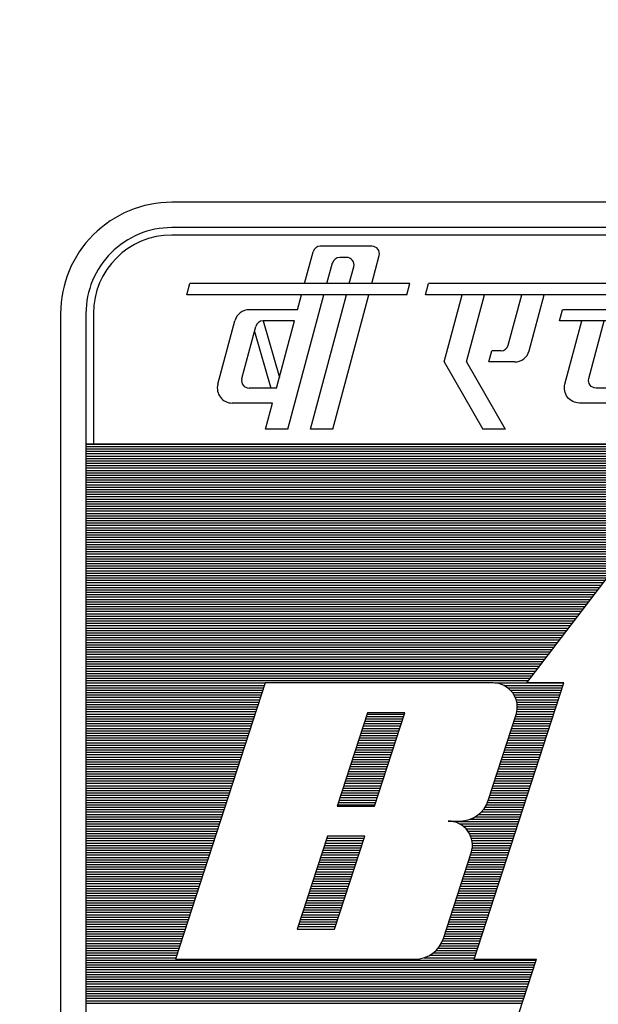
# Model space of a CAD drawing. Header units: inches. Extents: x -341304 to 31571016, y -692717 to 2132253.
# Tile 204 of 256: x 804711 to 808345, y -590088 to -583905. Entities that reach past the tile are written whole.
import ezdxf

# ---------------------------------------------------------------- set-up
doc = ezdxf.new("R2010")
doc.units = ezdxf.units.IN
doc.header["$MEASUREMENT"] = 0
doc.layers.add('DIM', color=1, linetype='Continuous')
doc.layers.add('text', color=3, linetype='Continuous')
doc.styles.add('ROMANC', font='ROMANC.SHX')
doc.styles.add('ROMANS', font='romans')

# ---------------------------------------------------------------- blocks, each defined once
blk = doc.blocks.new('Q-Q')
at = {"color": 3, "char_height": 750, "width": 9748.365, "attachment_point": 1, "style": 'ROMANC'}
for s, insert in [('\\pi1902.8;{\\W0.8;BFV BOTTOM \\P\\pi2517;SUPPORTS \\P\\pi602.75;CWP-H1,H3,H5,H6,  \\P\\pi2559.9;H7,H8&H9\\P\\pi4574.2; }', (-1653395.9, 156271.4)), ('\\pi1902.8;{\\W0.8;BFV BOTTOM \\P\\pi417.04;SUPPORT ACWI-H3\\P\\pi4574.2; }', (-1595547, 152097.5))]:
    blk.add_mtext(s, dxfattribs=dict(at, insert=insert))
blk = doc.blocks.new('*X23')
at = {"color": 0}
for p, q in [((1.977, 11.67), (16.977, 11.67)), ((1.977, 11.64), (16.977, 11.64)), ((1.977, 11.61), (16.977, 11.61)), ((1.977, 11.58), (16.977, 11.58)), ((1.977, 11.55), (16.977, 11.55)), ((1.977, 11.52), (9.685, 11.52)), ((1.977, 11.49), (9.663, 11.49)), ((1.977, 11.46), (9.64, 11.46)), ((1.977, 11.43), (9.617, 11.43)), ((1.977, 11.4), (9.594, 11.4)), ((1.977, 11.37), (9.571, 11.37)), ((1.977, 11.34), (9.548, 11.34)), ((1.977, 11.31), (9.525, 11.31)), ((1.977, 11.28), (9.502, 11.28)), ((1.977, 11.25), (9.479, 11.25)), ((1.977, 11.22), (9.456, 11.22)), ((1.977, 11.19), (9.433, 11.19)), ((1.977, 11.16), (9.411, 11.16)), ((1.977, 11.13), (9.388, 11.13)), ((1.977, 11.1), (9.365, 11.1)), ((1.977, 11.07), (9.342, 11.07)), ((1.977, 11.04), (9.319, 11.04)), ((1.977, 11.01), (9.296, 11.01)), ((1.977, 10.98), (9.273, 10.98)), ((1.977, 10.95), (9.25, 10.95)), ((1.977, 10.92), (9.227, 10.92)), ((1.977, 10.89), (9.204, 10.89)), ((1.977, 10.86), (9.182, 10.86)), ((1.977, 10.83), (9.159, 10.83)), ((1.977, 10.8), (9.136, 10.8)), ((1.977, 10.77), (9.113, 10.77)), ((1.977, 10.74), (9.09, 10.74)), ((1.977, 10.71), (9.067, 10.71)), ((1.977, 10.68), (9.044, 10.68)), ((1.977, 10.65), (9.021, 10.65)), ((1.977, 10.62), (8.998, 10.62)), ((1.977, 10.59), (8.975, 10.59)), ((1.977, 10.56), (8.953, 10.56)), ((1.977, 10.53), (8.93, 10.53)), ((1.977, 10.5), (8.907, 10.5)), ((1.977, 10.47), (8.884, 10.47)), ((1.977, 10.44), (8.861, 10.44)), ((1.977, 10.41), (8.838, 10.41)), ((1.977, 10.38), (8.815, 10.38)), ((1.977, 10.35), (8.792, 10.35)), ((1.977, 10.32), (8.769, 10.32)), ((1.977, 10.29), (8.746, 10.29)), ((1.977, 10.26), (8.723, 10.26)), ((1.977, 10.23), (8.701, 10.23)), ((1.977, 10.2), (8.678, 10.2)), ((1.977, 10.17), (8.655, 10.17)), ((1.977, 10.14), (8.632, 10.14)), ((1.977, 10.11), (8.609, 10.11)), ((1.977, 10.08), (8.586, 10.08)), ((1.977, 10.05), (8.563, 10.05)), ((1.977, 10.02), (8.54, 10.02)), ((1.977, 9.99), (8.517, 9.99)), ((1.977, 9.96), (8.494, 9.96)), ((1.977, 9.93), (8.472, 9.93)), ((1.977, 9.9), (8.449, 9.9)), ((1.977, 9.87), (8.426, 9.87)), ((1.977, 9.84), (8.403, 9.84)), ((1.977, 9.81), (8.38, 9.81)), ((1.977, 9.78), (8.357, 9.78)), ((1.977, 9.75), (8.334, 9.75)), ((1.977, 9.72), (8.311, 9.72)), ((1.977, 9.69), (8.288, 9.69)), ((1.977, 9.66), (8.265, 9.66)), ((1.977, 9.63), (8.243, 9.63)), ((1.977, 9.6), (8.22, 9.6)), ((1.977, 9.57), (8.197, 9.57)), ((1.977, 9.54), (8.174, 9.54)), ((1.977, 9.51), (8.151, 9.51)), ((1.977, 9.48), (8.128, 9.48)), ((1.977, 9.45), (8.105, 9.45)), ((1.977, 9.42), (8.082, 9.42)), ((1.977, 9.39), (8.059, 9.39)), ((1.977, 9.36), (8.036, 9.36)), ((1.977, 9.33), (8.013, 9.33)), ((1.977, 9.3), (7.991, 9.3)), ((1.977, 9.27), (7.968, 9.27)), ((1.977, 9.24), (7.945, 9.24)), ((1.977, 9.21), (7.922, 9.21)), ((1.977, 9.18), (7.899, 9.18)), ((1.977, 9.15), (7.876, 9.15)), ((1.977, 9.12), (7.853, 9.12)), ((1.977, 9.09), (7.83, 9.09)), ((1.977, 9.06), (7.807, 9.06)), ((1.977, 9.03), (7.784, 9.03)), ((1.977, 9), (7.762, 9)), ((1.977, 8.97), (7.739, 8.97)), ((1.977, 8.94), (7.716, 8.94)), ((1.977, 8.91), (7.693, 8.91)), ((1.977, 8.88), (7.67, 8.88)), ((1.977, 8.85), (7.647, 8.85)), ((1.977, 8.82), (7.624, 8.82)), ((1.977, 8.79), (7.601, 8.79)), ((1.977, 8.76), (7.578, 8.76)), ((1.977, 8.73), (7.555, 8.73)), ((1.977, 8.7), (7.533, 8.7)), ((1.977, 8.67), (4.229, 8.67)), ((7.113, 8.67), (7.979, 8.67)), ((1.977, 8.64), (4.219, 8.64)), ((1.977, 8.61), (4.209, 8.61)), ((1.977, 8.58), (4.199, 8.58)), ((1.977, 8.55), (4.19, 8.55)), ((7.224, 8.64), (7.969, 8.64)), ((7.273, 8.61), (7.959, 8.61)), ((7.308, 8.58), (7.949, 8.58)), ((7.334, 8.55), (7.94, 8.55)), ((1.977, 8.52), (4.18, 8.52)), ((1.977, 8.49), (4.17, 8.49)), ((1.977, 8.46), (4.16, 8.46)), ((1.977, 8.43), (4.151, 8.43)), ((7.354, 8.52), (7.93, 8.52)), ((7.369, 8.49), (7.92, 8.49)), ((7.381, 8.46), (7.91, 8.46)), ((7.389, 8.43), (7.901, 8.43)), ((1.977, 8.4), (4.141, 8.4)), ((1.977, 8.37), (4.131, 8.37)), ((1.977, 8.34), (4.121, 8.34)), ((1.977, 8.31), (4.112, 8.31)), ((7.39, 8.31), (7.862, 8.31)), ((7.394, 8.4), (7.891, 8.4)), ((7.394, 8.34), (7.871, 8.34)), ((7.395, 8.37), (7.881, 8.37)), ((1.977, 8.28), (4.102, 8.28)), ((1.977, 8.25), (4.092, 8.25)), ((1.977, 8.22), (4.082, 8.22)), ((1.977, 8.19), (4.073, 8.19)), ((5.479, 8.19), (5.948, 8.19)), ((5.489, 8.22), (5.957, 8.22)), ((5.498, 8.25), (5.967, 8.25)), ((5.508, 8.28), (5.977, 8.28)), ((7.354, 8.19), (7.823, 8.19)), ((7.364, 8.22), (7.832, 8.22)), ((7.373, 8.25), (7.842, 8.25)), ((7.383, 8.28), (7.852, 8.28)), ((1.977, 8.16), (4.063, 8.16)), ((1.977, 8.13), (4.053, 8.13)), ((1.977, 8.1), (4.043, 8.1)), ((1.977, 8.07), (4.034, 8.07)), ((1.977, 8.04), (4.024, 8.04)), ((5.43, 8.04), (5.899, 8.04)), ((5.44, 8.07), (5.909, 8.07)), ((5.45, 8.1), (5.918, 8.1)), ((5.459, 8.13), (5.928, 8.13)), ((5.469, 8.16), (5.938, 8.16)), ((7.305, 8.04), (7.774, 8.04)), ((7.315, 8.07), (7.784, 8.07)), ((7.325, 8.1), (7.793, 8.1)), ((7.334, 8.13), (7.803, 8.13)), ((7.344, 8.16), (7.813, 8.16)), ((1.977, 8.01), (4.014, 8.01)), ((1.977, 7.98), (4.004, 7.98)), ((1.977, 7.95), (3.995, 7.95)), ((1.977, 7.92), (3.985, 7.92)), ((5.391, 7.92), (5.86, 7.92)), ((5.401, 7.95), (5.87, 7.95)), ((5.411, 7.98), (5.879, 7.98)), ((5.42, 8.01), (5.889, 8.01)), ((7.266, 7.92), (7.735, 7.92)), ((7.276, 7.95), (7.745, 7.95)), ((7.286, 7.98), (7.754, 7.98)), ((7.295, 8.01), (7.764, 8.01)), ((1.977, 7.89), (3.975, 7.89)), ((1.977, 7.86), (3.966, 7.86)), ((1.977, 7.83), (3.956, 7.83)), ((1.977, 7.8), (3.946, 7.8)), ((5.352, 7.8), (5.821, 7.8)), ((5.362, 7.83), (5.831, 7.83)), ((5.372, 7.86), (5.841, 7.86)), ((5.382, 7.89), (5.85, 7.89)), ((7.227, 7.8), (7.696, 7.8)), ((7.237, 7.83), (7.706, 7.83)), ((7.247, 7.86), (7.716, 7.86)), ((7.257, 7.89), (7.725, 7.89)), ((1.977, 7.77), (3.936, 7.77)), ((1.977, 7.74), (3.927, 7.74)), ((1.977, 7.71), (3.917, 7.71)), ((1.977, 7.68), (3.907, 7.68)), ((5.313, 7.68), (5.782, 7.68)), ((5.323, 7.71), (5.792, 7.71)), ((5.333, 7.74), (5.802, 7.74)), ((5.343, 7.77), (5.811, 7.77)), ((7.188, 7.68), (7.657, 7.68)), ((7.198, 7.71), (7.667, 7.71)), ((7.208, 7.74), (7.677, 7.74)), ((7.218, 7.77), (7.686, 7.77)), ((1.977, 7.65), (3.897, 7.65)), ((1.977, 7.62), (3.888, 7.62)), ((1.977, 7.59), (3.878, 7.59)), ((1.977, 7.56), (3.868, 7.56)), ((5.274, 7.56), (5.743, 7.56)), ((5.284, 7.59), (5.753, 7.59)), ((5.294, 7.62), (5.763, 7.62)), ((5.304, 7.65), (5.772, 7.65)), ((7.149, 7.56), (7.618, 7.56)), ((7.159, 7.59), (7.628, 7.59)), ((7.169, 7.62), (7.638, 7.62)), ((7.179, 7.65), (7.647, 7.65)), ((1.977, 7.53), (3.858, 7.53)), ((1.977, 7.5), (3.849, 7.5)), ((1.977, 7.47), (3.839, 7.47)), ((1.977, 7.44), (3.829, 7.44)), ((5.235, 7.44), (5.704, 7.44)), ((5.245, 7.47), (5.714, 7.47)), ((5.255, 7.5), (5.724, 7.5)), ((5.265, 7.53), (5.733, 7.53)), ((7.11, 7.44), (7.579, 7.44)), ((7.12, 7.47), (7.589, 7.47)), ((7.13, 7.5), (7.599, 7.5)), ((7.14, 7.53), (7.608, 7.53)), ((1.977, 7.41), (3.819, 7.41)), ((1.977, 7.38), (3.81, 7.38)), ((1.977, 7.35), (3.8, 7.35)), ((1.977, 7.32), (3.79, 7.32)), ((5.196, 7.32), (5.665, 7.32)), ((5.206, 7.35), (5.675, 7.35)), ((5.216, 7.38), (5.685, 7.38)), ((5.226, 7.41), (5.694, 7.41)), ((7.071, 7.32), (7.54, 7.32)), ((7.081, 7.35), (7.55, 7.35)), ((7.091, 7.38), (7.56, 7.38)), ((7.101, 7.41), (7.569, 7.41)), ((1.977, 7.29), (3.78, 7.29)), ((1.977, 7.26), (3.771, 7.26)), ((1.977, 7.23), (3.761, 7.23)), ((1.977, 7.2), (3.751, 7.2)), ((5.157, 7.2), (5.626, 7.2)), ((5.167, 7.23), (5.636, 7.23)), ((5.177, 7.26), (5.646, 7.26)), ((5.187, 7.29), (5.655, 7.29)), ((7.032, 7.2), (7.501, 7.2)), ((7.042, 7.23), (7.511, 7.23)), ((7.052, 7.26), (7.521, 7.26)), ((7.062, 7.29), (7.53, 7.29)), ((1.977, 7.17), (3.741, 7.17)), ((1.977, 7.14), (3.732, 7.14)), ((1.977, 7.11), (3.722, 7.11)), ((1.977, 7.08), (3.712, 7.08)), ((1.977, 7.05), (3.702, 7.05)), ((5.138, 7.14), (5.607, 7.14)), ((5.148, 7.17), (5.616, 7.17)), ((6.943, 7.05), (7.452, 7.05)), ((6.969, 7.08), (7.462, 7.08)), ((6.991, 7.11), (7.472, 7.11)), ((7.008, 7.14), (7.482, 7.14)), ((7.022, 7.17), (7.491, 7.17)), ((1.977, 7.02), (3.693, 7.02)), ((1.977, 6.99), (3.683, 6.99)), ((1.977, 6.96), (3.673, 6.96)), ((1.977, 6.93), (3.663, 6.93)), ((6.589, 6.93), (7.413, 6.93)), ((6.805, 6.96), (7.423, 6.96)), ((6.867, 6.99), (7.433, 6.99)), ((6.91, 7.02), (7.443, 7.02)), ((1.977, 6.9), (3.654, 6.9)), ((1.977, 6.87), (3.644, 6.87)), ((1.977, 6.84), (3.634, 6.84)), ((1.977, 6.81), (3.624, 6.81)), ((6.672, 6.9), (7.404, 6.9)), ((6.717, 6.87), (7.394, 6.87)), ((6.75, 6.84), (7.384, 6.84)), ((6.774, 6.81), (7.374, 6.81)), ((1.977, 6.78), (3.615, 6.78)), ((1.977, 6.75), (3.605, 6.75)), ((1.977, 6.72), (3.595, 6.72)), ((1.977, 6.69), (3.585, 6.69)), ((4.992, 6.69), (5.46, 6.69)), ((5.001, 6.72), (5.47, 6.72)), ((6.793, 6.78), (7.365, 6.78)), ((6.808, 6.75), (7.355, 6.75)), ((6.819, 6.72), (7.345, 6.72)), ((6.826, 6.69), (7.335, 6.69)), ((1.977, 6.66), (3.576, 6.66)), ((1.977, 6.63), (3.566, 6.63)), ((1.977, 6.6), (3.556, 6.6)), ((1.977, 6.57), (3.546, 6.57)), ((4.953, 6.57), (5.421, 6.57)), ((4.962, 6.6), (5.431, 6.6)), ((4.972, 6.63), (5.441, 6.63)), ((4.982, 6.66), (5.451, 6.66)), ((6.826, 6.57), (7.296, 6.57)), ((6.83, 6.6), (7.306, 6.6)), ((6.831, 6.66), (7.326, 6.66)), ((6.832, 6.63), (7.316, 6.63)), ((1.977, 6.54), (3.537, 6.54)), ((1.977, 6.51), (3.527, 6.51)), ((1.977, 6.48), (3.517, 6.48)), ((1.977, 6.45), (3.507, 6.45)), ((4.914, 6.45), (5.382, 6.45)), ((4.923, 6.48), (5.392, 6.48)), ((4.933, 6.51), (5.402, 6.51)), ((4.943, 6.54), (5.412, 6.54)), ((6.789, 6.45), (7.257, 6.45)), ((6.798, 6.48), (7.267, 6.48)), ((6.808, 6.51), (7.277, 6.51)), ((6.818, 6.54), (7.287, 6.54)), ((1.977, 6.42), (3.498, 6.42)), ((1.977, 6.39), (3.488, 6.39)), ((1.977, 6.36), (3.478, 6.36)), ((1.977, 6.33), (3.468, 6.33)), ((4.875, 6.33), (5.343, 6.33)), ((4.884, 6.36), (5.353, 6.36)), ((4.894, 6.39), (5.363, 6.39)), ((4.904, 6.42), (5.373, 6.42)), ((6.75, 6.33), (7.218, 6.33)), ((6.759, 6.36), (7.228, 6.36)), ((6.769, 6.39), (7.238, 6.39)), ((6.779, 6.42), (7.248, 6.42)), ((1.977, 6.3), (3.459, 6.3)), ((1.977, 6.27), (3.449, 6.27)), ((1.977, 6.24), (3.439, 6.24)), ((1.977, 6.21), (3.429, 6.21)), ((4.836, 6.21), (5.304, 6.21)), ((4.845, 6.24), (5.314, 6.24)), ((4.855, 6.27), (5.324, 6.27)), ((4.865, 6.3), (5.334, 6.3)), ((6.711, 6.21), (7.179, 6.21)), ((6.72, 6.24), (7.189, 6.24)), ((6.73, 6.27), (7.199, 6.27)), ((6.74, 6.3), (7.209, 6.3)), ((1.977, 6.18), (3.42, 6.18)), ((1.977, 6.15), (3.41, 6.15)), ((1.977, 6.12), (3.4, 6.12)), ((1.977, 6.09), (3.39, 6.09)), ((1.977, 6.06), (3.381, 6.06)), ((4.787, 6.06), (5.256, 6.06)), ((4.797, 6.09), (5.265, 6.09)), ((4.806, 6.12), (5.275, 6.12)), ((4.816, 6.15), (5.285, 6.15)), ((4.826, 6.18), (5.295, 6.18)), ((6.662, 6.06), (7.131, 6.06)), ((6.672, 6.09), (7.14, 6.09)), ((6.681, 6.12), (7.15, 6.12)), ((6.691, 6.15), (7.16, 6.15)), ((6.701, 6.18), (7.17, 6.18)), ((1.977, 6.03), (3.371, 6.03)), ((1.977, 6), (3.361, 6)), ((1.977, 5.97), (3.351, 5.97)), ((1.977, 5.94), (3.342, 5.94)), ((4.748, 5.94), (5.217, 5.94)), ((4.758, 5.97), (5.226, 5.97)), ((4.767, 6), (5.236, 6)), ((4.777, 6.03), (5.246, 6.03)), ((6.623, 5.94), (7.092, 5.94)), ((6.633, 5.97), (7.101, 5.97)), ((6.642, 6), (7.111, 6)), ((6.652, 6.03), (7.121, 6.03)), ((1.977, 5.91), (3.332, 5.91)), ((1.977, 5.88), (3.322, 5.88)), ((1.977, 5.85), (3.312, 5.85)), ((1.977, 5.82), (3.303, 5.82)), ((4.709, 5.82), (5.178, 5.82)), ((4.719, 5.85), (5.187, 5.85)), ((4.728, 5.88), (5.197, 5.88)), ((4.738, 5.91), (5.207, 5.91)), ((6.584, 5.82), (7.053, 5.82)), ((6.594, 5.85), (7.062, 5.85)), ((6.603, 5.88), (7.072, 5.88)), ((6.613, 5.91), (7.082, 5.91)), ((1.977, 5.79), (3.293, 5.79)), ((1.977, 5.76), (3.283, 5.76)), ((1.977, 5.73), (3.273, 5.73)), ((1.977, 5.7), (3.264, 5.7)), ((4.67, 5.7), (5.139, 5.7)), ((4.68, 5.73), (5.148, 5.73)), ((4.689, 5.76), (5.158, 5.76)), ((4.699, 5.79), (5.168, 5.79)), ((6.545, 5.7), (7.014, 5.7)), ((6.555, 5.73), (7.023, 5.73)), ((6.564, 5.76), (7.033, 5.76)), ((6.574, 5.79), (7.043, 5.79)), ((1.977, 5.67), (3.254, 5.67)), ((1.977, 5.64), (3.244, 5.64)), ((1.977, 5.61), (3.234, 5.61)), ((1.977, 5.58), (3.225, 5.58)), ((4.631, 5.58), (5.1, 5.58)), ((4.641, 5.61), (5.109, 5.61)), ((4.65, 5.64), (5.119, 5.64)), ((4.66, 5.67), (5.129, 5.67)), ((6.506, 5.58), (6.975, 5.58)), ((6.516, 5.61), (6.984, 5.61)), ((6.525, 5.64), (6.994, 5.64)), ((6.535, 5.67), (7.004, 5.67)), ((1.977, 5.55), (3.215, 5.55)), ((1.977, 5.52), (3.205, 5.52)), ((1.977, 5.49), (3.195, 5.49)), ((1.977, 5.46), (3.186, 5.46)), ((6.467, 5.46), (6.936, 5.46)), ((6.477, 5.49), (6.945, 5.49)), ((6.486, 5.52), (6.955, 5.52)), ((6.496, 5.55), (6.965, 5.55)), ((1.977, 5.43), (3.176, 5.43)), ((1.977, 5.4), (3.166, 5.4)), ((1.977, 5.37), (3.156, 5.37)), ((1.977, 5.34), (3.147, 5.34)), ((6.401, 5.34), (6.897, 5.34)), ((6.423, 5.37), (6.906, 5.37)), ((6.441, 5.4), (6.916, 5.4)), ((6.456, 5.43), (6.926, 5.43)), ((1.977, 5.31), (3.137, 5.31)), ((1.977, 5.28), (3.127, 5.28)), ((1.977, 5.25), (3.117, 5.25)), ((1.977, 5.22), (3.108, 5.22)), ((6.225, 5.22), (6.858, 5.22)), ((6.294, 5.25), (6.867, 5.25)), ((6.34, 5.28), (6.877, 5.28)), ((6.374, 5.31), (6.887, 5.31)), ((1.977, 5.19), (7.633, 5.19)), ((1.977, 5.16), (7.623, 5.16)), ((1.977, 5.13), (7.614, 5.13)), ((1.977, 5.1), (7.604, 5.1)), ((1.977, 5.07), (7.594, 5.07)), ((1.977, 5.04), (7.584, 5.04)), ((1.977, 5.01), (7.575, 5.01)), ((1.977, 4.98), (7.565, 4.98)), ((1.977, 4.95), (7.555, 4.95)), ((1.977, 4.92), (7.545, 4.92)), ((1.977, 4.89), (7.536, 4.89)), ((1.977, 4.86), (7.526, 4.86)), ((1.977, 4.83), (7.516, 4.83)), ((1.977, 4.8), (7.506, 4.8)), ((1.977, 4.77), (7.497, 4.77)), ((1.977, 4.74), (7.487, 4.74)), ((1.977, 4.71), (7.477, 4.71)), ((1.977, 4.68), (7.467, 4.68)), ((1.977, 4.65), (7.458, 4.65))]:
    blk.add_line(p, q, dxfattribs=at)
blk = doc.blocks.new('FORMAT-A0')
for p, q in [((1013.278, 65.006), (1000.434, 65.006)), ((1002.102, 64.397), (1002.209, 64.796)), ((1002.949, 64.866), (1002.299, 64.866)), ((1002.63, 64.725), (1002.543, 64.725)), ((1002.946, 64.397), (1003.04, 64.748)), ((1002.383, 64.397), (1002.453, 64.656)), ((1002.664, 64.397), (1002.721, 64.607)), ((1000.622, 64.256), (1000.66, 64.397)), ((1003.425, 64.397), (1000.66, 64.397)), ((1003.388, 64.256), (1003.425, 64.397)), ((1003.622, 64.256), (1003.66, 64.397)), ((1006.941, 64.397), (1003.66, 64.397)), ((1003.388, 64.256), (1000.622, 64.256)), ((1001.893, 62.569), (1002.346, 64.256)), ((1002.014, 64.069), (1002.064, 64.256)), ((1002.175, 62.569), (1002.627, 64.256)), ((1002.456, 62.569), (1002.908, 64.256)), ((1006.903, 64.256), (1003.622, 64.256)), ((1003.854, 63.413), (1004.08, 64.256)), ((1004.135, 63.413), (1004.361, 64.256)), ((1004.66, 63.623), (1004.83, 64.256)), ((1004.922, 63.552), (1005.111, 64.256)), ((1002.014, 64.069), (1001.408, 64.069)), ((1005.304, 63.928), (1005.342, 64.069)), ((1006.092, 64.069), (1005.342, 64.069)), ((999.45, 64.022), (999.45, 62.381)), ((1001.013, 63.133), (1001.227, 63.93)), ((1001.313, 63.203), (1001.489, 63.859)), ((1001.976, 63.928), (1001.58, 63.928)), ((1001.581, 63.928), (1001.786, 63.216)), ((1001.75, 63.084), (1001.976, 63.928)), ((1006.054, 63.928), (1005.304, 63.928)), ((1001.472, 63.797), (1001.677, 63.084)), ((1004.416, 63.413), (1004.454, 63.553)), ((1004.57, 63.553), (1004.454, 63.553)), ((1003.854, 63.413), (1004.341, 62.569)), ((1004.135, 63.413), (1004.622, 62.569)), ((1004.741, 63.413), (1004.416, 63.413)), ((1001.75, 63.084), (1001.404, 63.084)), ((1001.7, 62.897), (1001.194, 62.897)), ((1001.612, 62.569), (1001.7, 62.897)), ((1001.893, 62.569), (1001.612, 62.569)), ((1002.456, 62.569), (1002.175, 62.569)), ((1004.622, 62.569), (1004.341, 62.569)), ((1014.356, 62.381), (999.356, 62.381)), ((1007.073, 62.241), (1004.89, 59.381)), ((1004.231, 55.913), (1005.358, 59.381)), ((1005.358, 59.381), (1004.89, 59.381)), ((1004.087, 53.053), (1005.016, 55.913)), ((1004.231, 55.913), (1005.016, 55.913))]:
    blk.add_line(p, q)
for points in [[(999.038, 62.381), (999.038, 53.991, 0.414214), (1000.434, 52.595), (1013.278, 52.595, 0.414214), (1014.674, 53.991), (1014.674, 64.022, 0.414214), (1013.278, 65.418), (1000.434, 65.418, 0.414214), (999.038, 64.022)], [(999.356, 62.381), (999.356, 53.991, 0.414214), (1000.434, 52.913), (1013.278, 52.913, 0.414214), (1014.356, 53.991), (1014.356, 62.381), (1014.356, 64.022, 0.414214), (1013.278, 65.1), (1000.434, 65.1, 0.414214), (999.356, 64.022)], [(1000.434, 52.913), (1013.278, 52.913, 0.414214), (1014.356, 53.991), (1014.356, 62.381), (999.356, 62.381), (999.356, 53.991, 0.414214)], [(1004.47, 59.381), (1001.608, 59.381), (1000.481, 55.913), (1003.49, 55.913, 0.32492), (1003.847, 56.172), (1004.196, 57.248, 0.509525), (1003.907, 57.647), (1004.054, 57.647, 0.32492), (1004.41, 57.906), (1004.76, 58.983, 0.509525)]]:
    blk.add_lwpolyline(points, format="xyb", close=True)
for points in [[(1006.059, 62.897), (1005.554, 62.897, -0.493145), (1005.373, 63.133), (1005.586, 63.928)], [(1006.11, 63.084), (1005.763, 63.084, -0.493145), (1005.673, 63.203), (1005.867, 63.928)]]:
    blk.add_lwpolyline(points, format="xyb")
for points in [[(1002.893, 59.006), (1002.512, 57.834), (1002.981, 57.834), (1003.362, 59.006)], [(1002.39, 57.459), (1002.009, 56.288), (1002.478, 56.288), (1002.859, 57.459)]]:
    blk.add_lwpolyline(points, close=True)
for centre, radius, start, end in [((1000.434, 64.022), 0.984, 90, 180), ((1002.299, 64.772), 0.0938, 90, 165), ((1002.949, 64.772), 0.0938, 345, 90), ((1002.543, 64.631), 0.0938, 90, 165), ((1002.63, 64.631), 0.0938, 345, 90), ((1001.408, 63.881), 0.188, 90, 165), ((1001.58, 63.834), 0.0938, 90, 165), ((1004.57, 63.647), 0.0938, 270, 345), ((1004.741, 63.6), 0.188, 270, 345), ((1001.404, 63.178), 0.0938, 165, 270), ((1001.194, 63.084), 0.188, 165, 270)]:
    blk.add_arc(centre, radius, start, end)
blk.add_blockref('*X23', (997.379, 50.711))
blk = doc.blocks.new('FOREBAY SUPPORTS')
at = {"layer": 'text', "char_height": 850, "width": 3631.495, "attachment_point": 1, "style": 'ROMANS'}
for s, insert in [('\\pi261.46;{\\W0.8;TO BE \\P\\pi-62.348;WELDED}', (204283.7, -261821.9)), ('\\pi261.46;{\\W0.8;TO BE \\P\\pi-62.348;WELDED}', (273600.8, -261889.7)), ('\\pi455.75;{\\W0.8;CWMU\\P\\pi148.13;H1&H2}', (255755.7, -266572.7))]:
    blk.add_mtext(s, dxfattribs=dict(at, insert=insert))

msp = doc.modelspace()

# ---------------------------------------------------------------- block references
at = {"color": 7}
msp.add_blockref('Q-Q', (2007141.3, -736060.4), dxfattribs=at)

# ---------------------------------------------------------------- next in the draw order: block references
at = {"xscale": 500.0000000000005, "yscale": 500.0000000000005, "zscale": 500.0000000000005}
msp.add_blockref('FORMAT-A0', (305449.3, -617760.7), dxfattribs=at)
at = {"layer": 'DIM', "color": 0}
msp.add_blockref('FOREBAY SUPPORTS', (405642.6, -321226), dxfattribs=at)

# ---------------------------------------------------------------- next in the draw order: texts
at = {"layer": 'text', "insert": (614011.9, -433060.3), "char_height": 1250, "attachment_point": 1, "style": 'ROMANS'}
msp.add_mtext_dynamic_manual_height_columns("\\pi-5000,l5000;1.^IALL DIMENSIONS ARE IN MM & ELEVATIONS ARE IN METRES UNLESS STATED OTHER WISE.\\P2.^IALL ELEVATIONS ARE REFERRED TO POWER HOUSE FINISHED GROUND FLOOR ELEVATION 0.0M WHICH    ^I{\\H1.4167x; }CORRESPONDS TO RL 69.5M. WHEREAS, PIPE ELEVATIONS ARE W.R.T CENTRE LINE OF PIPE UNLESS OTHERWISE {\\H1.2778x; }NOTED.{\\H1.3241x; }\\P\\pi-2500,l2500;3. ^IDESIGN PARAMETERS: {\\H1.3086x; }\\P\\pi0,l0;^IPRESSURE : 5 kg/sq.cm (g) FOR CW SYSTEM.{\\H1.5043x; }\\P^IPRESSURE : 7.5 kg/sq.cm (g) FOR ACW SYSTEM.{\\H1.5462x; }\\P^IDESIGN CW/ACW INLET TEMP. TO CONDENSER & VACUUM PUMP HEAT EXCH. =33°C.{\\H1.5322x; }\\P^IDESIGN ACW INLET TEMP. TO PHE'S = 36°C{\\H1.5369x; }\\P^IDESIGN MECHANICAL TEMPERATURE = 50°C{\\H1.3448x; }\\P\\pi-5000,l5000;4.^IMATERIALS OF CONSTRUCTION:{\\H1.3017x; }\\P\\pi-2500,l2500;^I^IA) PIPING UP TO AND INCLUDING 150NB SHALL BE CARBON STEEL ERW, IS:1239 (HEAVY GRADE).{\\H1.5066x; }\\P^I^IB) PIPING 200NB AND ABOVE SHALL BE CARBON STEEL ROLLED AND WELDED AS PER IS-3589 FABRICATED FROM     {\\H1.5454x; }^ICS PLATES AS PER IS:2062 GR. B.{\\H1.342x; }\\P\\pi-5000,l5000;5.^INORMAL MEASUREMENT STUBS SHALL BE AS PER DRG. NO: PE-DG-411-145-I101.{\\H1.3027x; }\\P6.^IPAINTING PROTECTION-PIPES:{\\H1.3158x; }\\P\\pi-2500,l2500;6.1^IINTERNAL SURFACE (FOR PIPE SIZE>1000NB):{\\H1.5019x; }\\P^I  A) SURFACE CLEANING BY WIRE BRUSH.{\\H1.547x; }\\P  ^IB) APPLICATION OF ONE COAT OF EPOXY RESIN BASED RED OXIDE PRIMER FOLLOWED BY ADEQUATE No. OF ^I{\\H1.532x; }^IFINISH PAINT OF COAL TAR EPOXY BASED PAINT TO ACHIEVE TOTAL DFT OF 150 MICRONS.{\\H1.3465x; }\\P6.2^IEXTERNAL SURFACE:{\\H1.3012x; }\\P^I^IA) SURFACE CLEANING BY WIRE BRUSH.{\\H1.5068x; }\\P\\pi-5000,l5000;^IB) APPLICATION OF ONE COAT OF RED LEAD PRIMER FOLLOWED BY ADEQUATE No. OF FINISH COATS OF {\\H1.5454x; }SYNTHETIC ENAMEL PAINT TO ACHIEVE TOTAL DFT OF 150 MICRONS.{\\H1.342x; }\\P\\pi-2500,l2500;6.3^ICW & CW MAKE UP BURIED PORTION COMING UNDER RAIL OR ROAD SHALL BE CONCRETE ENCASED.{\\H1.3027x; }\\P6.4^ICW & CW MAKE UP BURIED PIPE SHALL BE PROTECTED AS UNDER (AS PER IS-10221):{\\H1.5063x; }\\P\\pi0,l0;^IA) SURFACE CLEANING BY WIRE BRUSH.{\\H1.5455x; }\\P^IB) APPLY ONE COAT OF COALTAR/PRIMER/ENAMEL CONFORMING TO AWWA C-203/IS 10221/IS 15337.{\\H1.5324x; }\\P\\pi-5000,l5000;^IC) APPLY ONE LAYER OF TAPE COMPRISING OF COALTAR APPLICATION OF TAPE SHALL CONFORM TO AWWA {\\H1.5368x; }C-203/IS 15337 (APPENDIX-B) WITH THICKNESS OF TAPE AS 4mm.{\\H1.5354x; }\\P7.^I600NB MANHOLE WITH 150 NB VENT VALVE SHALL BE PROVIDED ON THE CW LINE AS PER^ILOCATION INDICATED IN {\\H1.3454x; }THE DRAWING. MANHOLE PROVIDED ON OTHER PIPES SHALL BE WITHOUT VENT VALVE. MAN HOLE ASSEMBLY {\\H1.3015x; }INCLUDING FLANGE, BLANK FLANGE WITH LIFTING LUGS, GASKET ETC. TO BE SUPPLIED ^IBY PC{\\W0.8;.\\H1.3162x;\\W1; }\\P8.^ICW SYSTEM : 150NB DRAIN & VENT VALVES SHALL BE PROVIDED.{\\H1.3113x; }\\P^IACW SYSTEM : 50 NB SIZE DRAIN & VENT VALVES SIZES FOR PIPE SIZES 400 NB & ABOVE. 25 NB DRAIN ^I& {\\H1.3129x; }VENT VALVES FOR PIPE SIZES UP TO 350NB. OTHER THAN THOSE INDICATED IN THE DRG., DRAINS & VENTS {\\H1.3124x; }SHALL BE SUITABLY LOCATED AT SITE AS PER REQUIREMENT. {\\W0.8; }{\\H1.3125x; }\\P9.^IDETAILS OF CW PUMP HOUSE & CW CHANNELS ARE SHOWN FOR REFERENCE ONLY. FOR DETAILS RESPECTIVE GA     {\\H1.3125x; }DRAWING TO BE REFERRED.{\\H1.3125x; }\\P10.^IENCASING, CONCRETE BLOCK & CW CHANNEL ARE SHOWN INDICATIVELY. FOR CONCRETE DETAILS OF SAME, CIVIL {\\H1.3125x; }DRGS. SHALL BE REFERRED.{\\H1.3125x; }\\P11.^ICIVIL TO PROVIDE CONCRETE ENCASING FOR PIPES WHERE EVER EARTH COVER IS LESS THAN 500MM BELOW       {\\H1.3125x; }DRAINS, TRENCHES & ANY OTHER CIVIL STRUCTURE.{\\H1.3125x; }\\P12.^IDEBRIS DISCHARGE PIPE FROM SELF CLEANING STRAINERS TO NEAREST DRAIN TO BE SUITABLY ROUTED AT SITE.{\\H1.3125x; }\\P13.^IHUME PIPE AT ROAD CROSSING SHALL BE AS PER IS456 NP3.^I^I{\\H1.3125x; }", width=116970.418, gutter_width=18361.7, heights=[127118.1], dxfattribs=at)

doc.saveas('drawing.dxf')
